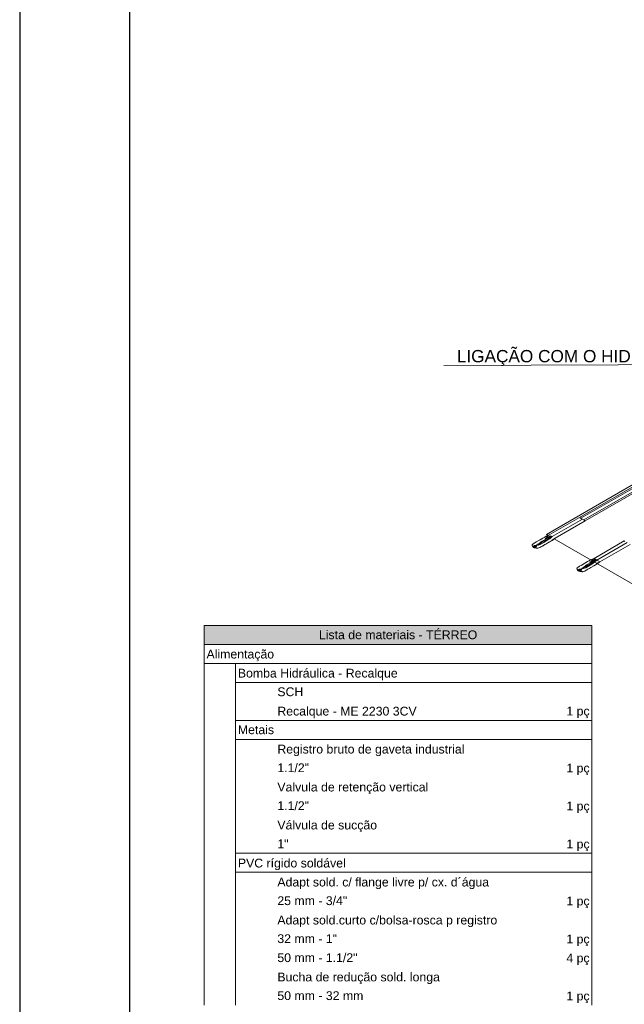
# Model space of a CAD drawing. Header units: millimetres. Extents: x 2 to 902, y -447 to 199.
# Tile 2 of 255: x 2 to 15, y 39 to 62. Entities that reach past the tile are written whole.
import ezdxf

# ---------------------------------------------------------------- set-up
doc = ezdxf.new("R2010")
doc.units = ezdxf.units.MM
doc.header["$MEASUREMENT"] = 0
doc.linetypes.add('NULL', pattern=[0])
for name, color, linetype, lineweight in [('Cotas', 1, 'Continuous', 0), ('DI-Hachuras Tabelas', 251, 'Continuous', 0), ('DI-Tabelas', 7, 'Continuous', 13), ('IFC-Corrimão-Contorno', 36, 'Continuous', 5), ('IFC-Laje-Contorno', 134, 'Continuous', 5), ('Textos', 7, 'Continuous', 9)]:
    doc.layers.add(name, color=color, linetype=linetype, lineweight=lineweight)
doc.layers.add('SEDUC_MARF', color=1, linetype='Continuous')
doc.layers.add('SEDUC_MARGG', color=7, linetype='Continuous')
doc.styles.add('Arial', font='arial.ttf')

msp = doc.modelspace()

# ---------------------------------------------------------------- hatches: boundary and pattern name
at = {"layer": 'DI-Hachuras Tabelas', "linetype": 'Continuous'}
msp.add_hatch(color=251, dxfattribs=at).paths.add_polyline_path([(5.847, 48.017), (14.658, 48.017), (14.658, 47.585), (5.847, 47.585)])

# ---------------------------------------------------------------- linework, layer by layer
at = {"layer": 'Cotas'}
msp.add_lwpolyline([(16.127, 53.302), (17.246, 53.948), (11.292, 53.926)], dxfattribs=at)
at = {"layer": 'DI-Hachuras Tabelas'}
msp.add_lwpolyline([(5.847, 48.017), (14.658, 48.017), (14.658, 47.585), (5.847, 47.585), (5.847, 48.017)], dxfattribs=at)
at = {"layer": 'DI-Tabelas'}
for p, q in [((5.847, 47.585), (5.847, 48.017)), ((5.847, 48.017), (14.658, 48.017)), ((14.658, 48.017), (14.658, 47.585)), ((14.658, 47.585), (5.847, 47.585)), ((5.847, 47.153), (5.847, 47.585)), ((14.658, 47.585), (14.658, 47.153)), ((14.658, 47.153), (5.847, 47.153)), ((5.847, 46.721), (5.847, 47.153)), ((6.56, 47.153), (6.56, 46.721)), ((14.658, 47.153), (14.658, 46.721)), ((5.847, 46.289), (5.847, 46.721)), ((14.658, 46.721), (6.56, 46.721)), ((6.56, 46.721), (6.56, 46.289)), ((14.658, 46.721), (14.658, 46.289)), ((5.847, 45.857), (5.847, 46.289)), ((6.56, 46.289), (6.56, 45.857)), ((14.658, 46.289), (14.658, 45.857)), ((5.847, 45.425), (5.847, 45.857)), ((7.458, 45.857), (6.56, 45.857)), ((6.56, 45.857), (6.56, 45.425)), ((12.188, 45.857), (7.458, 45.857)), ((14.658, 45.857), (12.188, 45.857)), ((14.658, 45.857), (14.658, 45.425)), ((5.847, 44.993), (5.847, 45.425)), ((14.658, 45.425), (6.56, 45.425)), ((6.56, 45.425), (6.56, 44.993)), ((14.658, 45.425), (14.658, 44.993)), ((5.847, 44.561), (5.847, 44.993)), ((6.56, 44.993), (6.56, 44.561)), ((14.658, 44.993), (14.658, 44.561)), ((5.847, 44.129), (5.847, 44.561)), ((6.56, 44.561), (6.56, 44.129)), ((14.658, 44.561), (14.658, 44.129)), ((5.847, 43.697), (5.847, 44.129)), ((6.56, 44.129), (6.56, 43.697)), ((14.658, 44.129), (14.658, 43.697)), ((5.847, 43.265), (5.847, 43.697)), ((6.56, 43.697), (6.56, 43.265)), ((14.658, 43.697), (14.658, 43.265)), ((5.847, 42.833), (5.847, 43.265)), ((6.56, 43.265), (6.56, 42.833)), ((14.658, 43.265), (14.658, 42.833)), ((5.847, 42.401), (5.847, 42.833)), ((7.458, 42.833), (6.56, 42.833)), ((6.56, 42.833), (6.56, 42.401)), ((12.188, 42.833), (7.458, 42.833)), ((14.658, 42.833), (12.188, 42.833)), ((14.658, 42.833), (14.658, 42.401)), ((5.847, 41.969), (5.847, 42.401)), ((14.658, 42.401), (6.56, 42.401)), ((6.56, 42.401), (6.56, 41.969)), ((14.658, 42.401), (14.658, 41.969)), ((5.847, 41.537), (5.847, 41.969)), ((6.56, 41.969), (6.56, 41.537)), ((14.658, 41.969), (14.658, 41.537)), ((5.847, 41.105), (5.847, 41.537)), ((6.56, 41.537), (6.56, 41.105)), ((14.658, 41.537), (14.658, 41.105)), ((5.847, 40.673), (5.847, 41.105)), ((6.56, 41.105), (6.56, 40.673)), ((14.658, 41.105), (14.658, 40.673)), ((5.847, 40.241), (5.847, 40.673)), ((6.56, 40.673), (6.56, 40.241)), ((14.658, 40.673), (14.658, 40.241)), ((5.847, 39.809), (5.847, 40.241)), ((6.56, 40.241), (6.56, 39.809)), ((14.658, 40.241), (14.658, 39.809)), ((5.847, 39.377), (5.847, 39.809)), ((6.56, 39.809), (6.56, 39.377)), ((14.658, 39.809), (14.658, 39.377))]:
    msp.add_line(p, q, dxfattribs=at)
at = {"layer": 'IFC-Corrimão-Contorno', "color": 7, "lineweight": 5}
for p, q in [((14.378, 50.472), (18.081, 52.61)), ((14.411, 50.453), (18.114, 52.591)), ((14.477, 50.415), (18.18, 52.552)), ((14.51, 50.395), (18.213, 52.533)), ((13.691, 50.075), (14.378, 50.472)), ((13.757, 50.037), (14.444, 50.434)), ((13.823, 49.999), (14.51, 50.395)), ((14.39, 50.464), (14.401, 50.459)), ((14.401, 50.459), (14.411, 50.453)), ((14.411, 50.453), (14.427, 50.443)), ((14.427, 50.443), (14.444, 50.434)), ((14.444, 50.434), (14.46, 50.424)), ((14.46, 50.424), (14.477, 50.415)), ((14.477, 50.415), (14.485, 50.41)), ((14.485, 50.41), (14.493, 50.405)), ((14.493, 50.405), (14.504, 50.399)), ((14.504, 50.399), (14.51, 50.395)), ((13.396, 49.916), (13.481, 49.966)), ((13.464, 49.956), (13.467, 49.957)), ((13.481, 49.966), (13.545, 50.002)), ((13.533, 49.934), (13.631, 49.988)), ((13.611, 50.04), (13.545, 50.002)), ((13.635, 49.948), (13.566, 49.902)), ((13.578, 50.022), (13.577, 50.021)), ((13.578, 50.022), (13.582, 50.024)), ((13.581, 50.018), (13.691, 50.075)), ((13.583, 49.937), (13.626, 49.961)), ((13.598, 49.985), (13.724, 50.056)), ((13.643, 50.024), (13.598, 49.985)), ((13.611, 50.04), (13.691, 50.075)), ((13.612, 50.041), (13.623, 50.047)), ((13.614, 50.041), (13.691, 50.075)), ((13.623, 50.047), (13.691, 50.075)), ((13.626, 49.961), (13.67, 49.987)), ((13.691, 50.075), (13.631, 50.029)), ((13.631, 49.988), (13.743, 50.045)), ((13.702, 49.988), (13.635, 49.948)), ((13.643, 50.024), (13.724, 50.056)), ((13.67, 49.987), (13.691, 49.999)), ((13.684, 49.908), (13.759, 49.951)), ((13.743, 50.045), (13.691, 49.999)), ((13.691, 49.999), (13.757, 50.037)), ((13.757, 50.037), (13.702, 49.988)), ((13.823, 49.999), (13.742, 49.951)), ((13.755, 49.967), (13.823, 49.999)), ((13.823, 49.999), (13.759, 49.951)), ((13.309, 49.858), (13.3, 49.85)), ((13.3, 49.85), (13.303, 49.84)), ((13.3, 49.85), (13.304, 49.842)), ((13.303, 49.84), (13.304, 49.827)), ((13.304, 49.844), (13.304, 49.831)), ((13.304, 49.831), (13.306, 49.82)), ((13.304, 49.827), (13.305, 49.827)), ((13.306, 49.82), (13.323, 49.802)), ((13.328, 49.873), (13.309, 49.858)), ((13.324, 49.874), (13.321, 49.868)), ((13.324, 49.874), (13.322, 49.869)), ((13.325, 49.81), (13.323, 49.802)), ((13.323, 49.802), (13.352, 49.803)), ((13.323, 49.802), (13.324, 49.8)), ((13.338, 49.883), (13.324, 49.874)), ((13.324, 49.8), (13.328, 49.79)), ((13.357, 49.833), (13.325, 49.81)), ((13.338, 49.883), (13.328, 49.873)), ((13.328, 49.79), (13.352, 49.803)), ((13.328, 49.79), (13.35, 49.785)), ((13.328, 49.79), (13.346, 49.787)), ((13.338, 49.883), (13.362, 49.896)), ((13.34, 49.884), (13.339, 49.883)), ((13.34, 49.884), (13.363, 49.897)), ((13.346, 49.787), (13.354, 49.786)), ((13.35, 49.785), (13.37, 49.78)), ((13.352, 49.803), (13.369, 49.813)), ((13.352, 49.803), (13.354, 49.786)), ((13.354, 49.786), (13.366, 49.784)), ((13.354, 49.786), (13.364, 49.784)), ((13.357, 49.833), (13.41, 49.837)), ((13.396, 49.916), (13.362, 49.896)), ((13.395, 49.916), (13.363, 49.897)), ((13.364, 49.784), (13.372, 49.783)), ((13.366, 49.784), (13.386, 49.796)), ((13.366, 49.784), (13.396, 49.777)), ((13.369, 49.813), (13.375, 49.816)), ((13.37, 49.78), (13.396, 49.777)), ((13.375, 49.816), (13.39, 49.825)), ((13.404, 49.819), (13.386, 49.796)), ((13.39, 49.825), (13.41, 49.837)), ((13.396, 49.777), (13.42, 49.774)), ((13.396, 49.777), (13.424, 49.777)), ((13.41, 49.837), (13.404, 49.819)), ((13.41, 49.837), (13.464, 49.868)), ((13.411, 49.854), (13.41, 49.837)), ((13.41, 49.837), (13.449, 49.844)), ((13.411, 49.854), (13.461, 49.882)), ((13.411, 49.777), (13.432, 49.773)), ((13.42, 49.774), (13.432, 49.773)), ((13.432, 49.773), (13.452, 49.781)), ((13.449, 49.844), (13.502, 49.863)), ((13.452, 49.781), (13.477, 49.789)), ((13.533, 49.934), (13.461, 49.882)), ((13.464, 49.868), (13.497, 49.887)), ((13.477, 49.789), (13.502, 49.802)), ((13.479, 49.79), (13.48, 49.79)), ((13.502, 49.802), (13.48, 49.79)), ((13.497, 49.887), (13.518, 49.899)), ((13.566, 49.902), (13.502, 49.863)), ((13.502, 49.802), (13.508, 49.806)), ((13.549, 49.83), (13.508, 49.806)), ((13.518, 49.899), (13.572, 49.93)), ((13.52, 49.813), (13.548, 49.829)), ((13.584, 49.849), (13.548, 49.829)), ((13.549, 49.83), (13.593, 49.855)), ((13.572, 49.93), (13.583, 49.937)), ((13.589, 49.852), (13.584, 49.849)), ((13.593, 49.855), (13.616, 49.868)), ((13.684, 49.908), (13.616, 49.868)), ((13.665, 49.896), (13.68, 49.905)), ((13.733, 49.935), (13.68, 49.905)), ((14.71, 49.54), (15.397, 49.937)), ((14.776, 49.502), (15.463, 49.899)), ((14.842, 49.464), (15.529, 49.86)), ((15.397, 49.937), (15.412, 49.928)), ((14.63, 49.505), (14.564, 49.467)), ((14.601, 49.483), (14.71, 49.54)), ((14.617, 49.45), (14.743, 49.521)), ((14.63, 49.505), (14.71, 49.54)), ((14.631, 49.506), (14.643, 49.512)), ((14.633, 49.506), (14.71, 49.54)), ((14.643, 49.512), (14.71, 49.54)), ((14.71, 49.54), (14.65, 49.494)), ((14.65, 49.453), (14.762, 49.51)), ((14.663, 49.489), (14.743, 49.521)), ((14.689, 49.452), (14.776, 49.502)), ((14.71, 49.54), (14.776, 49.502)), ((14.762, 49.51), (14.71, 49.464)), ((14.71, 49.464), (14.776, 49.502)), ((14.776, 49.502), (14.721, 49.453)), ((14.726, 49.53), (14.743, 49.521)), ((14.743, 49.521), (14.762, 49.51)), ((14.762, 49.51), (14.776, 49.502)), ((14.776, 49.502), (14.825, 49.473)), ((14.776, 49.502), (14.792, 49.492)), ((14.328, 49.323), (14.32, 49.315)), ((14.32, 49.315), (14.323, 49.307)), ((14.32, 49.315), (14.322, 49.305)), ((14.322, 49.305), (14.323, 49.292)), ((14.323, 49.309), (14.323, 49.296)), ((14.323, 49.296), (14.326, 49.285)), ((14.323, 49.292), (14.324, 49.292)), ((14.326, 49.285), (14.342, 49.267)), ((14.347, 49.338), (14.328, 49.323)), ((14.343, 49.339), (14.34, 49.333)), ((14.343, 49.339), (14.342, 49.334)), ((14.344, 49.275), (14.342, 49.267)), ((14.357, 49.348), (14.343, 49.339)), ((14.377, 49.298), (14.344, 49.275)), ((14.357, 49.348), (14.347, 49.338)), ((14.357, 49.348), (14.381, 49.361)), ((14.36, 49.349), (14.358, 49.349)), ((14.36, 49.349), (14.382, 49.362)), ((14.371, 49.268), (14.394, 49.281)), ((14.377, 49.298), (14.429, 49.302)), ((14.415, 49.381), (14.381, 49.361)), ((14.414, 49.381), (14.382, 49.362)), ((14.389, 49.278), (14.394, 49.281)), ((14.394, 49.281), (14.429, 49.302)), ((14.424, 49.284), (14.406, 49.261)), ((14.409, 49.29), (14.429, 49.302)), ((14.415, 49.381), (14.501, 49.431)), ((14.429, 49.302), (14.424, 49.284)), ((14.429, 49.302), (14.516, 49.352)), ((14.431, 49.319), (14.429, 49.302)), ((14.429, 49.302), (14.468, 49.309)), ((14.431, 49.319), (14.481, 49.347)), ((14.468, 49.309), (14.521, 49.328)), ((14.552, 49.399), (14.481, 49.347)), ((14.483, 49.333), (14.516, 49.352)), ((14.484, 49.421), (14.486, 49.422)), ((14.501, 49.431), (14.564, 49.467)), ((14.516, 49.352), (14.603, 49.402)), ((14.586, 49.367), (14.521, 49.328)), ((14.521, 49.267), (14.528, 49.271)), ((14.569, 49.295), (14.528, 49.271)), ((14.537, 49.364), (14.645, 49.426)), ((14.539, 49.278), (14.567, 49.294)), ((14.552, 49.399), (14.65, 49.453)), ((14.603, 49.314), (14.567, 49.294)), ((14.569, 49.295), (14.612, 49.32)), ((14.655, 49.413), (14.586, 49.367)), ((14.598, 49.487), (14.596, 49.486)), ((14.598, 49.487), (14.602, 49.489)), ((14.603, 49.402), (14.689, 49.452)), ((14.608, 49.317), (14.603, 49.314)), ((14.612, 49.32), (14.636, 49.333)), ((14.663, 49.489), (14.617, 49.45)), ((14.704, 49.373), (14.636, 49.333)), ((14.645, 49.426), (14.689, 49.452)), ((14.721, 49.453), (14.655, 49.413)), ((14.685, 49.362), (14.699, 49.37)), ((14.752, 49.4), (14.699, 49.37)), ((14.704, 49.373), (14.778, 49.416)), ((14.842, 49.464), (14.761, 49.416)), ((14.774, 49.432), (14.842, 49.464)), ((14.842, 49.464), (14.778, 49.416)), ((14.792, 49.492), (14.809, 49.483)), ((14.342, 49.267), (14.371, 49.268)), ((14.342, 49.267), (14.348, 49.255)), ((14.342, 49.267), (14.348, 49.255)), ((14.342, 49.267), (14.343, 49.265)), ((14.342, 49.267), (14.348, 49.255)), ((14.348, 49.255), (14.371, 49.268)), ((14.348, 49.255), (14.369, 49.25)), ((14.348, 49.255), (14.374, 49.251)), ((14.348, 49.255), (14.383, 49.249)), ((14.365, 49.252), (14.374, 49.251)), ((14.369, 49.25), (14.389, 49.245)), ((14.371, 49.268), (14.374, 49.251)), ((14.374, 49.251), (14.383, 49.249)), ((14.374, 49.251), (14.385, 49.249)), ((14.383, 49.249), (14.392, 49.248)), ((14.385, 49.249), (14.406, 49.261)), ((14.385, 49.249), (14.416, 49.242)), ((14.389, 49.245), (14.406, 49.244)), ((14.416, 49.242), (14.443, 49.242)), ((14.429, 49.242), (14.44, 49.239)), ((14.43, 49.242), (14.452, 49.238)), ((14.44, 49.239), (14.452, 49.238)), ((14.452, 49.238), (14.472, 49.246)), ((14.472, 49.246), (14.497, 49.254)), ((14.497, 49.254), (14.521, 49.267)), ((14.498, 49.255), (14.5, 49.255)), ((14.521, 49.267), (14.5, 49.255))]:
    msp.add_line(p, q, dxfattribs=at)
at = {"layer": 'IFC-Laje-Contorno', "color": 7, "lineweight": 5}
for p, q in [((13.628, 50.087), (18.076, 52.655)), ((13.628, 50.087), (13.666, 50.065)), ((13.804, 49.985), (18.274, 47.404))]:
    msp.add_line(p, q, dxfattribs=at)
at = {"layer": 'SEDUC_MARF', "color": 7}
msp.add_lwpolyline([(120.549, 104.859), (1.649, 104.859), (1.649, 20.759), (120.549, 20.759)], close=True, dxfattribs=at)
at = {"layer": 'SEDUC_MARGG'}
msp.add_lwpolyline([(4.149, 21.759), (119.549, 21.759), (119.549, 103.859), (4.149, 103.859), (4.149, 21.759)], dxfattribs=at)

# ---------------------------------------------------------------- texts
at = {"layer": 'DI-Tabelas', "linetype": 'NULL', "char_height": 0.2, "line_spacing_factor": 0.6, "style": 'Arial'}
for s, insert, width, attachment_point in [('Lista de materiais - TÉRREO', (10.253, 47.701), 7.20396, 8), ('Alimentação', (5.897, 47.203), 3.0747, 7), ('Bomba Hidráulica - Recalque', (6.61, 46.771), 7.26677, 7), ('SCH', (7.508, 46.405), 1.18018, 7), ('Recalque - ME 2230 3CV', (7.508, 45.907), 6.33567, 7), ('1 pç', (14.608, 45.907), 1.0561, 9), ('Metais', (6.61, 45.541), 1.64573, 7), ('Registro bruto de gaveta industrial', (7.508, 45.043), 8.50884, 7), ('1.1/2"', (7.508, 44.677), 1.44085, 7), ('1 pç', (14.608, 44.611), 1.0561, 9), ('Valvula de retenção vertical', (7.508, 44.179), 6.86341, 7), ('1.1/2"', (7.508, 43.813), 1.44085, 7), ('1 pç', (14.608, 43.747), 1.0561, 9), ('Válvula de sucção', (7.508, 43.315), 4.53506, 7), ('1"', (7.508, 42.949), 0.50915, 7), ('1 pç', (14.608, 42.883), 1.0561, 9), ('PVC rígido soldável', (6.61, 42.451), 4.90701, 7), ('Adapt sold. c/ flange livre p/ cx. d´água', (7.508, 42.019), 9.62713, 7), ('25 mm - 3/4"', (7.508, 41.653), 3.17896, 7), ('1 pç', (14.608, 41.587), 1.0561, 9), ('Adapt sold.curto c/bolsa-rosca p registro', (7.508, 41.155), 9.99939, 7), ('32 mm - 1"', (7.508, 40.789), 2.71311, 7), ('1 pç', (14.608, 40.723), 1.0561, 9), ('50 mm - 1.1/2"', (7.508, 40.357), 3.64482, 7), ('4 pç', (14.608, 40.291), 1.0561, 9), ('Bucha de redução sold. longa', (7.508, 39.859), 7.39238, 7), ('50 mm - 32 mm', (7.508, 39.493), 3.91159, 7), ('1 pç', (14.608, 39.427), 1.0561, 9)]:
    msp.add_mtext(s, dxfattribs=dict(at, insert=insert, width=width, attachment_point=attachment_point))
at = {"layer": 'Textos', "linetype": 'NULL', "insert": (11.589, 53.915), "char_height": 0.28, "width": 37.43622, "attachment_point": 7, "line_spacing_factor": 0.6, "style": 'Arial'}
msp.add_mtext('LIGAÇÃO COM O HIDROMÊTRO', dxfattribs=at)

doc.saveas('drawing.dxf')
